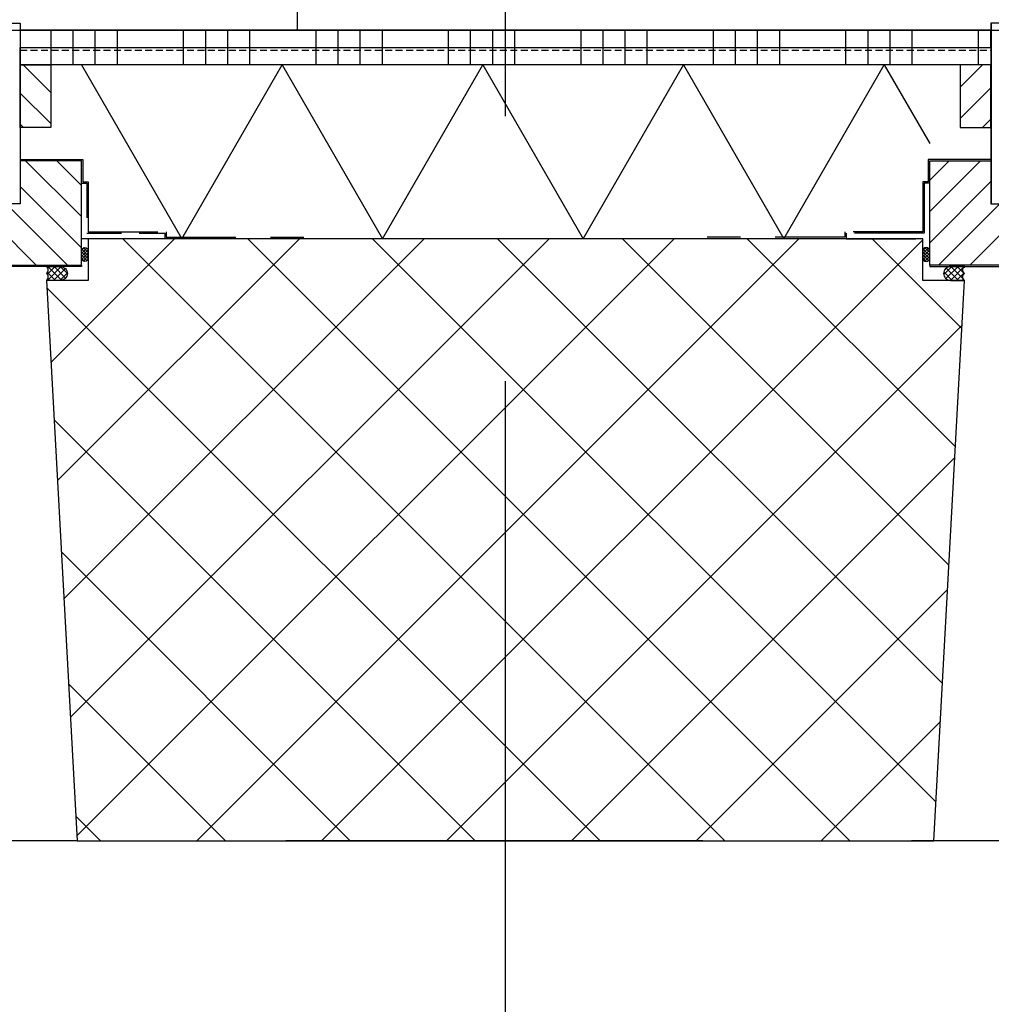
# Model space of a CAD drawing. Header units: millimetres. Extents: x 111285 to 237437, y -9513 to 52045.
# Tile 73 of 117: x 140533 to 141231, y -118 to 591. Entities that reach past the tile are written whole.
import ezdxf

# ---------------------------------------------------------------- set-up
doc = ezdxf.new("R2010")
doc.units = ezdxf.units.MM
doc.header["$LTSCALE"] = 100
for name, pattern in [('CENTER', [50.8, 31.75, -6.35, 6.35, -6.35]), ('DASHED', [0.75, 0.5, -0.25]), ('DASHED3', [4.5, 3, -1.5])]:
    doc.linetypes.add(name, pattern=pattern)
doc.layers.get('0').update_dxf_attribs({"color": 252})
for name, color, linetype in [('0-aanzicht', 252, 'Continuous'), ('0-afwerking', 252, 'Continuous'), ('0-arc-wanden', 252, 'Continuous'), ('0-arcering', 252, 'Continuous'), ('0-binnenwanden', 252, 'Continuous'), ('0-constructie', 252, 'Continuous'), ('0-HOOFDSTRAMIEN', 1, 'CENTER'), ('0-ISOLATIE', 252, 'Continuous'), ('0-METSTU', 252, 'Continuous'), ('_79--VASTE-INRICHTING', 1, 'Continuous')]:
    doc.layers.add(name, color=color, linetype=linetype)
doc.layers.add('X-ref binnenlijn', color=252, linetype='Continuous', plot=False)
pattern_1 = [(45, (11130, 594), (-44.9013, 44.9013), []), (135, (11130, 594), (-44.9013, -44.9013), [])]
pattern_2 = [(90, (14730, 2e-10), (-9.525, 2e-15), [])]
pattern_3 = [(90, (14730, 2e-10), (-95.25, 7e-15), []), (90, (14745.875, 15.875), (-95.25, 7e-15), []), (90, (14761.75, 31.75), (-95.25, 7e-15), []), (90, (14777.625, 47.625), (-95.25, 7e-15), [])]
pattern_4 = [(315, (14741, 7e-10), (-11.22532, -11.22532), [])]
pattern_5 = [(225, (14719, 7e-10), (11.22532, -11.22532), [])]

# ---------------------------------------------------------------- blocks, each defined once
blk = doc.blocks.new('U-STRAMIEN')
at = {"layer": '0-HOOFDSTRAMIEN', "ltscale": 0.3}
blk.add_lwpolyline([(14400, -4264), (14400, 47464)], dxfattribs=at)
blk = doc.blocks.new('onderlegger beganegrond')
at = {"layer": '0-arc-wanden', "ltscale": 0.1}
h = blk.add_hatch(dxfattribs=at)
h.set_pattern_fill('ANSI37', color=256, scale=20, style=0)
h.set_pattern_definition(pattern_1)
h.paths.add_polyline_path([(14430, 403), (14400, 403), (14422, 0), (15038, 0), (15060, 403), (15030, 403), (15030, 433), (14430, 433)])
h = blk.add_hatch(dxfattribs=at)
h.set_pattern_fill('ANSI37', color=256, scale=20, style=0)
h.set_pattern_definition(pattern_1)
h.paths.add_polyline_path([(14430, 403), (14400, 403), (14422, 0), (15038, 0), (15060, 403), (15030, 403), (15030, 433), (14430, 433)])
at = {"layer": '0-arcering', "ltscale": 0.1}
h = blk.add_hatch(dxfattribs=at)
h.set_pattern_fill('ANSI31', color=256, scale=3, angle=45, style=0)
h.set_pattern_definition(pattern_2)
h.paths.add_polyline_path([(14363, 588), (14381, 588), (14381, 458), (14363, 458)])
h = blk.add_hatch(dxfattribs=at)
h.set_pattern_fill('ANSI31', color=256, scale=3, angle=45, style=0)
h.set_pattern_definition(pattern_2)
h.paths.add_polyline_path([(15097, 588), (15079, 588), (15079, 458), (15097, 458)])
h = blk.add_hatch(dxfattribs=at)
h.set_pattern_fill('ANSI34', color=256, scale=5, angle=45, style=0)
h.set_pattern_definition(pattern_3)
h.paths.add_polyline_path([(14381, 570.5), (15079, 570.5), (15079, 583), (14381, 583)])
h = blk.add_hatch(dxfattribs=at)
h.set_pattern_fill('ANSI34', color=256, scale=5, angle=45, style=0)
h.set_pattern_definition(pattern_3)
h.paths.add_polyline_path([(14381, 570.5), (15079, 570.5), (15079, 558), (14381, 558)])
h = blk.add_hatch(dxfattribs=at)
h.set_pattern_fill('ANSI31', color=256, scale=5, style=0)
h.set_pattern_definition(pattern_4)
h.paths.add_polyline_path([(14381, 558), (14403, 558), (14403, 513), (14381, 513)])
h = blk.add_hatch(dxfattribs=at)
h.set_pattern_fill('ANSI31', color=256, scale=5, style=0)
h.set_pattern_definition(pattern_5)
h.paths.add_polyline_path([(15079, 558), (15057, 558), (15057, 513), (15079, 513)])
h = blk.add_hatch(dxfattribs=at)
h.set_pattern_fill('ANSI31', color=256, scale=5, style=0)
h.set_pattern_definition(pattern_4)
h.paths.add_polyline_path([(14363, 414), (14425, 414), (14425, 489), (14381, 489), (14381, 458), (14363, 458)])
h = blk.add_hatch(dxfattribs=at)
h.set_pattern_fill('ANSI31', color=256, scale=5, style=0)
h.set_pattern_definition(pattern_5)
h.paths.add_polyline_path([(15097, 414), (15035, 414), (15035, 489), (15079, 489), (15079, 458), (15097, 458)])
h = blk.add_hatch(dxfattribs=at)
h.set_pattern_fill('ANSI37', color=256, scale=0.5, angle=-90, style=0)
h.set_pattern_definition([(45, (-7265.5, -12018.1136), (1.12253202, -1.12253202), []), (315, (-7265.5, -12018.1136), (-1.12253202, -1.12253202), [])])
edge = h.paths.add_edge_path()
edge.add_line((14425, 419.11), (14425, 424.11))
edge.add_arc((14427.5, 424.11), 2.5, 90, 180, ccw=False)
edge.add_arc((14427.5, 424.11), 2.5, 0, 90, ccw=False)
edge.add_line((14430, 424.11), (14430, 419.11))
edge.add_arc((14427.5, 419.11), 2.5, -90, 0, ccw=False)
edge.add_arc((14427.5, 419.11), 2.5, 180, 270, ccw=False)
h = blk.add_hatch(dxfattribs=at)
h.set_pattern_fill('ANSI37', color=256, scale=0.5, angle=-90, style=0)
h.set_pattern_definition([(135, (36725.5, -12018.1136), (-1.12253202, -1.12253202), []), (225, (36725.5, -12018.1136), (1.12253202, -1.12253202), [])])
edge = h.paths.add_edge_path()
edge.add_line((15035, 419.11), (15035, 424.11))
edge.add_arc((15032.5, 424.11), 2.5, 360, 450)
edge.add_arc((15032.5, 424.11), 2.5, 90, 180)
edge.add_line((15030, 424.11), (15030, 419.11))
edge.add_arc((15032.5, 419.11), 2.5, 180, 270)
edge.add_arc((15032.5, 419.11), 2.5, 270, 360)
h = blk.add_hatch(dxfattribs=at)
h.set_pattern_fill('ANSI37', color=256, style=0)
h.set_pattern_definition([(315, (-10474.448, 43794), (-2.24506403, -2.24506403), []), (225, (-10474.448, 43794), (-2.24506403, 2.24506403), [])])
edge = h.paths.add_edge_path()
edge.add_line((14400, 413), (14410, 413))
edge.add_arc((14410, 408), 5, 0, 90, ccw=False)
edge.add_arc((14410, 408), 5, -90, 0, ccw=False)
edge.add_line((14410, 403), (14400, 403))
edge.add_arc((14398.15, 405.5), 3.11, 306.55916, 413.44084)
edge.add_arc((14398.15, 410.5), 3.11, 306.55916, 413.44084)
h = blk.add_hatch(dxfattribs=at)
h.set_pattern_fill('ANSI37', color=256, style=0)
h.set_pattern_definition([(225, (39934.448, 43794), (2.24506403, -2.24506403), []), (315, (39934.448, 43794), (2.24506403, 2.24506403), [])])
edge = h.paths.add_edge_path()
edge.add_line((15060, 413), (15050, 413))
edge.add_arc((15050, 408), 5, 90, 180)
edge.add_arc((15050, 408), 5, 180, 270)
edge.add_line((15050, 403), (15060, 403))
edge.add_arc((15061.85, 405.5), 3.11, 126.55916, 233.44084, ccw=False)
edge.add_arc((15061.85, 410.5), 3.11, 126.55916, 233.44084, ccw=False)
at = {"linetype": 'DASHED', "ltscale": 0.1}
blk.add_line((14381, 568.5), (15079, 568.5), dxfattribs=at)
at = {"linetype": 'DASHED', "ltscale": 0.5}
blk.add_lwpolyline([(14429, 437), (14485, 437), (14485, 433), (14425, 433), (14425, 473), (14429, 473)], close=True, dxfattribs=at)
at = {"linetype": 'DASHED'}
blk.add_lwpolyline([(15031, 437), (14975, 437), (14975, 433), (15035, 433), (15035, 473), (15031, 473)], close=True, dxfattribs=at)
at = {"ltscale": 0.1}
for points in [[(14425, 419.11), (14425, 424.11, -0.414214), (14427.5, 426.61), (14427.5, 426.61, -0.414214), (14430, 424.11), (14430, 419.11, -0.414214), (14427.5, 416.61), (14427.5, 416.61, -0.414214)], [(15035, 419.11), (15035, 424.11, 0.414214), (15032.5, 426.61), (15032.5, 426.61, 0.414214), (15030, 424.11), (15030, 419.11, 0.414214), (15032.5, 416.61), (15032.5, 416.61, 0.414214)], [(14400, 413), (14410, 413, -0.414214), (14415, 408), (14415, 408, -0.414214), (14410, 403), (14400, 403, 0.503394), (14400, 408), (14400, 408, 0.503394)], [(15060, 413), (15050, 413, 0.414214), (15045, 408), (15045, 408, 0.414214), (15050, 403), (15060, 403, -0.503394), (15060, 408), (15060, 408, -0.503394)]]:
    blk.add_lwpolyline(points, format="xyb", close=True, dxfattribs=at)
for points in [[(14363, 414), (14425, 414), (14425, 413), (14363, 413)], [(15097, 414), (15035, 414), (15035, 413), (15097, 413)]]:
    blk.add_lwpolyline(points, close=True)
at = {"layer": '0-aanzicht', "linetype": 'DASHED3'}
blk.add_lwpolyline([(64822, 0), (15, 0), (15, 15), (0, 15), (0, 44373), (15, 44373), (15, 44388), (33060, 44388)], dxfattribs=at)
at = {"layer": '0-afwerking', "linetype": 'DASHED'}
for points in [[(14381, 490), (14426, 490), (14426, 474), (14430, 474), (14430, 438), (14486, 438), (14486, 434), (14585, 434)], [(15079, 490), (15034, 490), (15034, 474), (15030, 474), (15030, 438), (14974, 438), (14974, 434), (14875, 434)]]:
    blk.add_lwpolyline(points, dxfattribs=at)
at = {"layer": '0-binnenwanden', "ltscale": 0.1}
for points in [[(14363, 588), (14381, 588), (14381, 458), (14363, 458)], [(15097, 588), (15079, 588), (15079, 458), (15097, 458)], [(14381, 558), (14403, 558), (14403, 513), (14381, 513)], [(15079, 558), (15057, 558), (15057, 513), (15079, 513)], [(14363, 414), (14425, 414), (14425, 489), (14381, 489), (14381, 458), (14363, 458)], [(15097, 414), (15035, 414), (15035, 489), (15079, 489), (15079, 458), (15097, 458)]]:
    blk.add_lwpolyline(points, close=True, dxfattribs=at)
at = {"layer": '0-constructie', "ltscale": 10}
blk.add_lwpolyline([(14430, 403), (14400, 403), (14422, 0), (15038, 0), (15060, 403), (15030, 403), (15030, 433), (14430, 433)], close=True, dxfattribs=at)
blk.add_lwpolyline([(14430, 403), (14400, 403), (14422, 0), (15038, 0), (15060, 403), (15030, 403), (15030, 433), (14430, 433)], close=True, dxfattribs=at)
at = {"layer": '0-ISOLATIE', "ltscale": 0.1}
for points in [[(14425, 558), (14497.17, 433), (14569.34, 558)], [(14569.34, 558), (14641.51, 433), (14713.68, 558)], [(14713.68, 558), (14785.84, 433), (14858.01, 558)], [(14858.01, 558), (14930.18, 433), (15002.35, 558)], [(15002.35, 558), (15035, 501.45)]]:
    blk.add_lwpolyline(points, dxfattribs=at)
at = {"layer": '0-METSTU', "ltscale": 0.1}
for points in [[(14381, 570.5), (15079, 570.5), (15079, 583), (14381, 583)], [(14381, 570.5), (15079, 570.5), (15079, 558), (14381, 558)]]:
    blk.add_lwpolyline(points, close=True, dxfattribs=at)
at = {"layer": 'X-ref binnenlijn'}
blk.add_lwpolyline([(65120, 12574), (32630, 12574), (32630, 12638), (7405, 12638), (7405, 16138), (32630, 16138), (32630, 29144), (7405, 29144), (7405, 32644), (32630, 32644), (32630, 43805), (583, 43805), (583, 583), (43680, 583)], dxfattribs=at)

msp = doc.modelspace()

# ---------------------------------------------------------------- linework, layer by layer
at = {"layer": '_79--VASTE-INRICHTING'}
msp.add_line((140732.41, 583), (140732.41, 1747), dxfattribs=at)

# ---------------------------------------------------------------- block references
msp.add_blockref('onderlegger beganegrond', (126152, 0))
at = {"layer": '0-HOOFDSTRAMIEN'}
msp.add_blockref('U-STRAMIEN', (126482, 594), dxfattribs=at)

doc.saveas('drawing.dxf')
